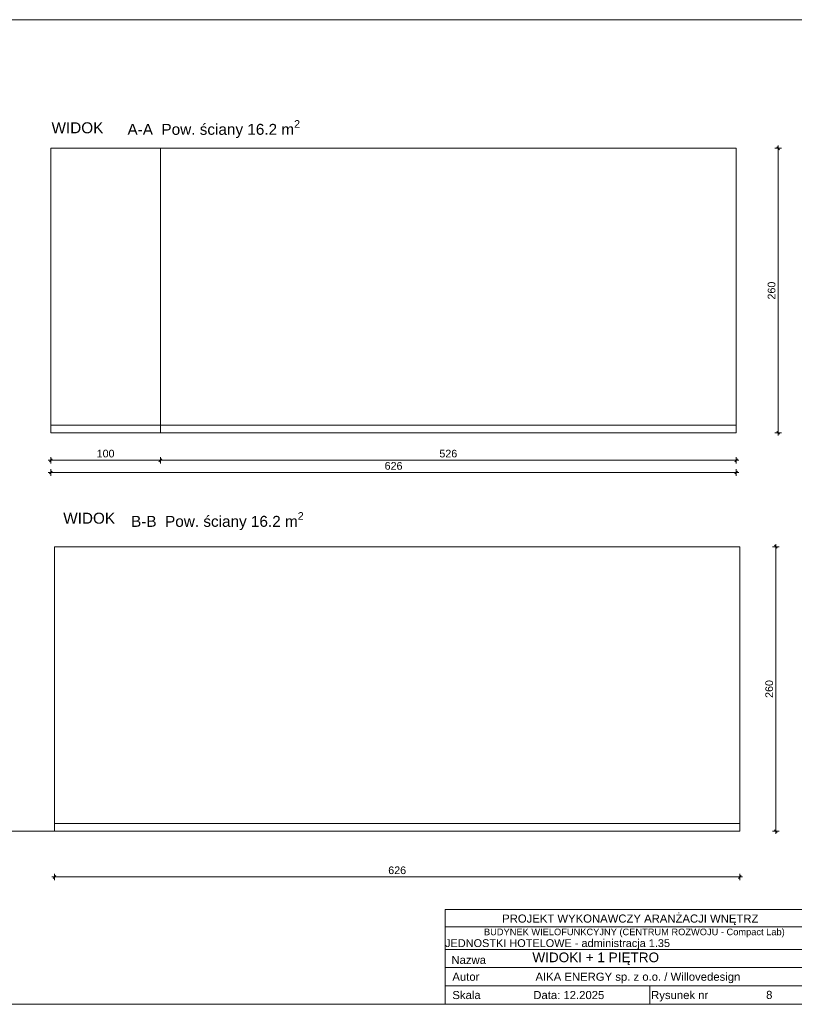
# Model space of a CAD drawing. Header units: millimetres. Extents: x 69081 to 158617, y -37521 to -9534.
# Tile 17 of 256: x 77557 to 78264, y -16424 to -15525. Entities that reach past the tile are written whole.
import ezdxf
from ezdxf.enums import TextEntityAlignment as Align

# ---------------------------------------------------------------- set-up
doc = ezdxf.new("R2010")
doc.units = ezdxf.units.MM
doc.layers.add('ADMINISTRACJA RYSUNKI', color=7, linetype='Continuous')
for name, color, linetype, lineweight in [('Aika MEBLE wypełnienie', 8, 'Continuous', 0), ('AIKA NUMERACJA ŚCIAN', 30, 'Continuous', 5), ('Aika OPISY', 7, 'Continuous', 20), ('AIKA tabelka ogólna 25', 7, 'Continuous', 20), ('Aika WYMIAROWANIE 25', 7, 'Continuous', 20)]:
    doc.layers.add(name, color=color, linetype=linetype, lineweight=lineweight)
doc.styles.add('AM_arial', font='arial.ttf')
doc.styles.add('Annotative', font='arial.ttf')
doc.styles.get("Standard").update_dxf_attribs({"font": 'arial.ttf'})
doc.dimstyles.new('Dwudziestka', dxfattribs={"dimtxt": 7, "dimasz": 0.6, "dimexe": 5, "dimexo": 0, "dimgap": 2.5, "dimtad": 1, "dimdec": 3, "dimrnd": 0.5, "dimdsep": 46, "dimtxsty": 'AM_arial', "dimblk": 'znacznik', "dimcen": 0.09, "dimdle": 5, "dimse1": 1, "dimse2": 1, "dimclre": 256, "dimadec": 0, "dimazin": 0, "dimtfac": 0.4, "dimtdec": 3, "dimtix": 1, "dimtofl": 0, "dimtmove": 2, "dimatfit": 3, "dimldrblk": 'NONE', "dimfxl": 1, "dimtfillclr": 256, "dimtolj": 1, "dimlwd": 18, "dimlwe": 15, "dimarcsym": 0})

# ---------------------------------------------------------------- blocks, each defined once
blk = doc.blocks.new('znacznik')
at = {"color": 0}
for points in [[(-4, 0), (4, 0)], [(0, -5), (0, 5)]]:
    blk.add_lwpolyline(points, dxfattribs=at)
at = {"color": 1}
blk.add_lwpolyline([(-2.1, -2.1), (2.1, 2.1)], dxfattribs=at)
blk = doc.blocks.new('*D2816')
at = {"layer": 'Aika WYMIAROWANIE 25', "color": 0, "transparency": 16777216}
blk.add_line((77586.01, -15938.3), (78210.81, -15938.3), dxfattribs=at)
at = {"layer": 'Defpoints', "color": 0, "transparency": 16777216}
for p in [(77585.41, -15902.03), (78211.41, -15902.03), (78211.41, -15938.3)]:
    blk.add_point(p, dxfattribs=at)
at = {"layer": 'Aika WYMIAROWANIE 25', "color": 0, "linetype": 'ByBlock', "transparency": 16777216, "xscale": 0.6, "yscale": 0.6, "zscale": 0.6, "rotation": 180}
blk.add_blockref('znacznik', (77585.41, -15938.3), dxfattribs=at)
at = {"layer": 'Aika WYMIAROWANIE 25', "color": 0, "linetype": 'ByBlock', "transparency": 16777216, "xscale": 0.6, "yscale": 0.6, "zscale": 0.6}
blk.add_blockref('znacznik', (78211.41, -15938.3), dxfattribs=at)
at = {"layer": 'Aika WYMIAROWANIE 25', "color": 0, "transparency": 16777216, "insert": (77898.41, -15932.22), "char_height": 7, "attachment_point": 5, "style": 'AM_arial'}
blk.add_mtext('\\A1;626', dxfattribs=at)
blk = doc.blocks.new('_None')
blk = doc.blocks.new('*D2817')
at = {"layer": 'Aika WYMIAROWANIE 25', "color": 0, "transparency": 16777216}
blk.add_line((77586.01, -15927.08), (77684.81, -15927.08), dxfattribs=at)
at = {"layer": 'Defpoints', "color": 0, "transparency": 16777216}
for p in [(77585.41, -15902.03), (77685.41, -15902.03), (77685.41, -15927.08)]:
    blk.add_point(p, dxfattribs=at)
at = {"layer": 'Aika WYMIAROWANIE 25', "color": 0, "linetype": 'ByBlock', "transparency": 16777216, "xscale": 0.6, "yscale": 0.6, "zscale": 0.6, "rotation": 180}
blk.add_blockref('znacznik', (77585.41, -15927.08), dxfattribs=at)
at = {"layer": 'Aika WYMIAROWANIE 25', "color": 0, "linetype": 'ByBlock', "transparency": 16777216, "xscale": 0.6, "yscale": 0.6, "zscale": 0.6}
blk.add_blockref('znacznik', (77685.41, -15927.08), dxfattribs=at)
at = {"layer": 'Aika WYMIAROWANIE 25', "color": 0, "transparency": 16777216, "insert": (77635.41, -15921), "char_height": 7, "attachment_point": 5, "style": 'AM_arial'}
blk.add_mtext('\\A1;100', dxfattribs=at)
blk = doc.blocks.new('*D2818')
at = {"layer": 'Aika WYMIAROWANIE 25', "color": 0, "transparency": 16777216}
blk.add_line((77686.01, -15927.08), (78210.81, -15927.08), dxfattribs=at)
at = {"layer": 'Defpoints', "color": 0, "transparency": 16777216}
for p in [(77685.41, -15902.03), (78211.41, -15902.03), (78211.41, -15927.08)]:
    blk.add_point(p, dxfattribs=at)
at = {"layer": 'Aika WYMIAROWANIE 25', "color": 0, "linetype": 'ByBlock', "transparency": 16777216, "xscale": 0.6, "yscale": 0.6, "zscale": 0.6, "rotation": 180}
blk.add_blockref('znacznik', (77685.41, -15927.08), dxfattribs=at)
at = {"layer": 'Aika WYMIAROWANIE 25', "color": 0, "linetype": 'ByBlock', "transparency": 16777216, "xscale": 0.6, "yscale": 0.6, "zscale": 0.6}
blk.add_blockref('znacznik', (78211.41, -15927.08), dxfattribs=at)
at = {"layer": 'Aika WYMIAROWANIE 25', "color": 0, "transparency": 16777216, "insert": (77948.41, -15921), "char_height": 7, "attachment_point": 5, "style": 'AM_arial'}
blk.add_mtext('\\A1;526', dxfattribs=at)
blk = doc.blocks.new('*D2819')
at = {"layer": 'Aika WYMIAROWANIE 25', "color": 0, "transparency": 16777216}
blk.add_line((77589.32, -16307.77), (78214.12, -16307.77), dxfattribs=at)
at = {"layer": 'Defpoints', "color": 0, "transparency": 16777216}
for p in [(77588.72, -16266.01), (78214.72, -16266.01), (78214.72, -16307.77)]:
    blk.add_point(p, dxfattribs=at)
at = {"layer": 'Aika WYMIAROWANIE 25', "color": 0, "linetype": 'ByBlock', "transparency": 16777216, "xscale": 0.6, "yscale": 0.6, "zscale": 0.6, "rotation": 180}
blk.add_blockref('znacznik', (77588.72, -16307.77), dxfattribs=at)
at = {"layer": 'Aika WYMIAROWANIE 25', "color": 0, "linetype": 'ByBlock', "transparency": 16777216, "xscale": 0.6, "yscale": 0.6, "zscale": 0.6}
blk.add_blockref('znacznik', (78214.72, -16307.77), dxfattribs=at)
at = {"layer": 'Aika WYMIAROWANIE 25', "color": 0, "transparency": 16777216, "insert": (77901.72, -16301.7), "char_height": 7, "attachment_point": 5, "style": 'AM_arial'}
blk.add_mtext('\\A1;626', dxfattribs=at)
blk = doc.blocks.new('*D2820')
at = {"layer": 'Aika WYMIAROWANIE 25', "color": 0, "transparency": 16777216}
blk.add_line((78247.6, -16006.61), (78247.6, -16265.41), dxfattribs=at)
at = {"layer": 'Defpoints', "color": 0, "transparency": 16777216}
for p in [(78187.67, -16006.01), (78187.67, -16266.01), (78247.6, -16266.01)]:
    blk.add_point(p, dxfattribs=at)
at = {"layer": 'Aika WYMIAROWANIE 25', "color": 0, "linetype": 'ByBlock', "transparency": 16777216, "xscale": 0.6, "yscale": 0.6, "zscale": 0.6}
for p, rotation in [((78247.6, -16006.01), 90), ((78247.6, -16266.01), 270)]:
    blk.add_blockref('znacznik', p, dxfattribs=dict(at, rotation=rotation))
at = {"layer": 'Aika WYMIAROWANIE 25', "color": 0, "transparency": 16777216, "insert": (78241.53, -16136.01), "char_height": 7, "attachment_point": 5, "rotation": 90, "style": 'AM_arial'}
blk.add_mtext('\\A1;260', dxfattribs=at)
blk = doc.blocks.new('*D2821')
at = {"layer": 'Aika WYMIAROWANIE 25', "color": 0, "transparency": 16777216}
blk.add_line((78249.75, -15642.63), (78249.75, -15901.43), dxfattribs=at)
at = {"layer": 'Defpoints', "color": 0, "transparency": 16777216}
for p in [(78211.41, -15642.03), (78211.41, -15902.03), (78249.75, -15902.03)]:
    blk.add_point(p, dxfattribs=at)
at = {"layer": 'Aika WYMIAROWANIE 25', "color": 0, "linetype": 'ByBlock', "transparency": 16777216, "xscale": 0.6, "yscale": 0.6, "zscale": 0.6}
for p, rotation in [((78249.75, -15642.03), 90), ((78249.75, -15902.03), 270)]:
    blk.add_blockref('znacznik', p, dxfattribs=dict(at, rotation=rotation))
at = {"layer": 'Aika WYMIAROWANIE 25', "color": 0, "transparency": 16777216, "insert": (78243.67, -15772.03), "char_height": 7, "attachment_point": 5, "rotation": 90, "style": 'AM_arial'}
blk.add_mtext('\\A1;260', dxfattribs=at)
blk = doc.blocks.new('Aika tabelka 25')
at = {"layer": 'AIKA tabelka ogólna 25', "transparency": 33554610}
for p, q in [((-330.67, 86.57), (0, 86.57)), ((-330.67, 86.57), (-330.67, 0)), ((0, 86.57), (0, 0)), ((-330.67, 50.22), (0, 50.22)), ((-330.67, 50.22), (0, 50.22)), ((-330.67, 33.48), (0, 33.48)), ((-330.67, 33.48), (0, 33.48)), ((-330.67, 16.74), (0, 16.74)), ((-330.67, 16.74), (0, 16.74)), ((-143.56, 16.74), (-143.56, 0)), ((-330.67, 0.11), (0, 0.11)), ((-330.67, 0.11), (0, 0.11))]:
    blk.add_line(p, q, dxfattribs=at)
at = {"layer": 'AIKA tabelka ogólna 25', "linetype": 'ByBlock', "transparency": 33554610}
blk.add_line((-330.49, 70.91), (0.18, 70.91), dxfattribs=at)
for s, height, p in [('PROJEKT WYKONAWCZY ARANŻACJI WNĘTRZ', 7.392, (-161.54, 82.03)), ('BUDYNEK WIELOFUNKCYJNY (CENTRUM ROZWOJU - Compact Lab) ', 6.0609, (-156.64, 69.17))]:
    blk.add_text(s, height=height, dxfattribs=at).set_placement(p, align=Align.TOP_CENTER)
for s, p in [('Nazwa ', (-324.9, 36.85)), ('Autor', (-324.03, 21.52)), ('AIKA ENERGY sp. z o.o. / Willovedesign', (-248.11, 21.52)), ('Skala ', (-324.03, 4.78)), (' Data: 12.2025', (-253.02, 4.78)), (' Rysunek nr ', (-145.39, 4.78))]:
    blk.add_text(s, height=7.392, dxfattribs=at).set_placement(p)

msp = doc.modelspace()

# ---------------------------------------------------------------- linework, layer by layer
at = {"layer": 'ADMINISTRACJA RYSUNKI', "color": 7, "lineweight": 5}
msp.add_line((77736.0744, -16266.0087), (77035.0503, -16266.0087), dxfattribs=at)
for points in [[(77009.4942, -16337.5443), (77009.4942, -16424.1134), (78276.1563, -16424.1134), (78276.1563, -15524.5385), (77009.4942, -15524.5385)], [(77585.4132, -15902.0255), (78211.4132, -15902.0255), (78211.4132, -15642.0255), (77585.4132, -15642.0255), (77585.4132, -15902.0255)], [(77685.4132, -15642.0255), (77685.4132, -15902.0255)], [(78211.4132, -15642.0255), (78211.4132, -15902.0255)], [(77588.7204, -16266.0087), (78214.7204, -16266.0087), (78214.7204, -16006.0087), (77588.7204, -16006.0087), (77588.7204, -16266.0087)]]:
    msp.add_lwpolyline(points, dxfattribs=at)
at = {"layer": 'ADMINISTRACJA RYSUNKI', "color": 1, "lineweight": 5}
msp.add_lwpolyline([(78276.1563, -15524.5385), (77009.4942, -15524.5385), (77009.4942, -16424.1134), (78276.1563, -16424.1134)], close=True, dxfattribs=at)
at = {"layer": 'ADMINISTRACJA RYSUNKI', "color": 7, "lineweight": 5}
for points in [[(77685.4132, -15902.0255), (77585.4132, -15902.0255), (77585.4132, -15642.0255), (77685.4132, -15642.0255)], [(78211.4132, -15642.0255), (77685.4132, -15642.0255), (77685.4132, -15902.0255), (78211.4132, -15902.0255)]]:
    msp.add_lwpolyline(points, close=True, dxfattribs=at)
at = {"layer": 'Aika MEBLE wypełnienie'}
for points in [[(77585.4132, -15895.0255), (78211.4132, -15895.0255)], [(77588.7204, -16259.0087), (78214.7204, -16259.0087)]]:
    msp.add_lwpolyline(points, dxfattribs=at)

# ---------------------------------------------------------------- block references
at = {"transparency": 33554610}
msp.add_blockref('Aika tabelka 25', (78276.1563, -16424.1134), dxfattribs=at)

# ---------------------------------------------------------------- texts
at = {"layer": 'AIKA NUMERACJA ŚCIAN', "transparency": 33554687, "char_height": 10, "attachment_point": 1, "style": 'Annotative'}
for s, insert in [('\\A1;A-A  Pow. ściany 16.2 m{\\H0.7x;\\S2^ ;}', (77655.3992, -15616.3276)), ('\\A1;B-B  Pow. ściany 16.2 m{\\H0.7x;\\S2^ ;}', (77658.7064, -15974.4791))]:
    msp.add_mtext_dynamic_manual_height_columns(s, width=358.759768, gutter_width=8.4365, heights=[0], dxfattribs=dict(at, insert=insert))
at = {"layer": 'AIKA NUMERACJA ŚCIAN', "transparency": 33554687, "char_height": 10, "width": 133.251804, "attachment_point": 1, "style": 'Annotative'}
for insert in [(77586.0214, -15618.3006), (77596.7402, -15974.9986)]:
    msp.add_mtext('WIDOK ', dxfattribs=dict(at, insert=insert))
at = {"layer": 'Aika OPISY', "color": 5, "transparency": 33554610, "style": 'Annotative'}
for s, height, p in [('JEDNOSTKI HOTELOWE - administracja 1.35 ', 7.133156, (77945.4847, -16371.793)), ('WIDOKI + 1 PIĘTRO', 8.849063, (78025.193, -16385.6271))]:
    msp.add_text(s, height=height, dxfattribs=at).set_placement(p)
at = {"layer": 'AIKA tabelka ogólna 25', "linetype": 'ByBlock', "transparency": 33554610}
msp.add_text('8', height=7.392, dxfattribs=at).set_placement((78238.6741, -16419.2006))

# ---------------------------------------------------------------- dimensions: what is measured, and where the dimension line sits
at = {"layer": 'Aika WYMIAROWANIE 25'}
for base, p1, p2, picture, middle in [((78249.7458, -15902.0255), (78211.4132, -15642.0255), (78211.4132, -15902.0255), '*D2821', (78243.6718, -15772.0255)), ((78247.6002, -16266.0087), (78187.6673, -16006.0087), (78187.6673, -16266.0087), '*D2820', (78241.5262, -16136.0087))]:
    dim = msp.add_linear_dim(base=base, p1=p1, p2=p2, angle=90, dimstyle='Dwudziestka', override={"dimlwd": 65535}, dxfattribs=at)
    dim.commit()
    dim.dimension.update_dxf_attribs({"geometry": picture, "text_midpoint": middle})
for base, p1, p2, picture, middle in [((78211.4132, -15938.2979), (77585.4132, -15902.0255), (78211.4132, -15902.0255), '*D2816', (77898.4132, -15932.2239)), ((77685.4132, -15927.0782), (77585.4132, -15902.0255), (77685.4132, -15902.0255), '*D2817', (77635.4132, -15921.0041)), ((78211.4132, -15927.0782), (77685.4132, -15902.0255), (78211.4132, -15902.0255), '*D2818', (77948.4132, -15921.0041)), ((78214.7204, -16307.7738), (77588.7204, -16266.0087), (78214.7204, -16266.0087), '*D2819', (77901.7204, -16301.6997))]:
    dim = msp.add_linear_dim(base=base, p1=p1, p2=p2, dimstyle='Dwudziestka', override={"dimlwd": 65535}, dxfattribs=at)
    dim.commit()
    dim.dimension.update_dxf_attribs({"geometry": picture, "text_midpoint": middle})

doc.saveas('drawing.dxf')
